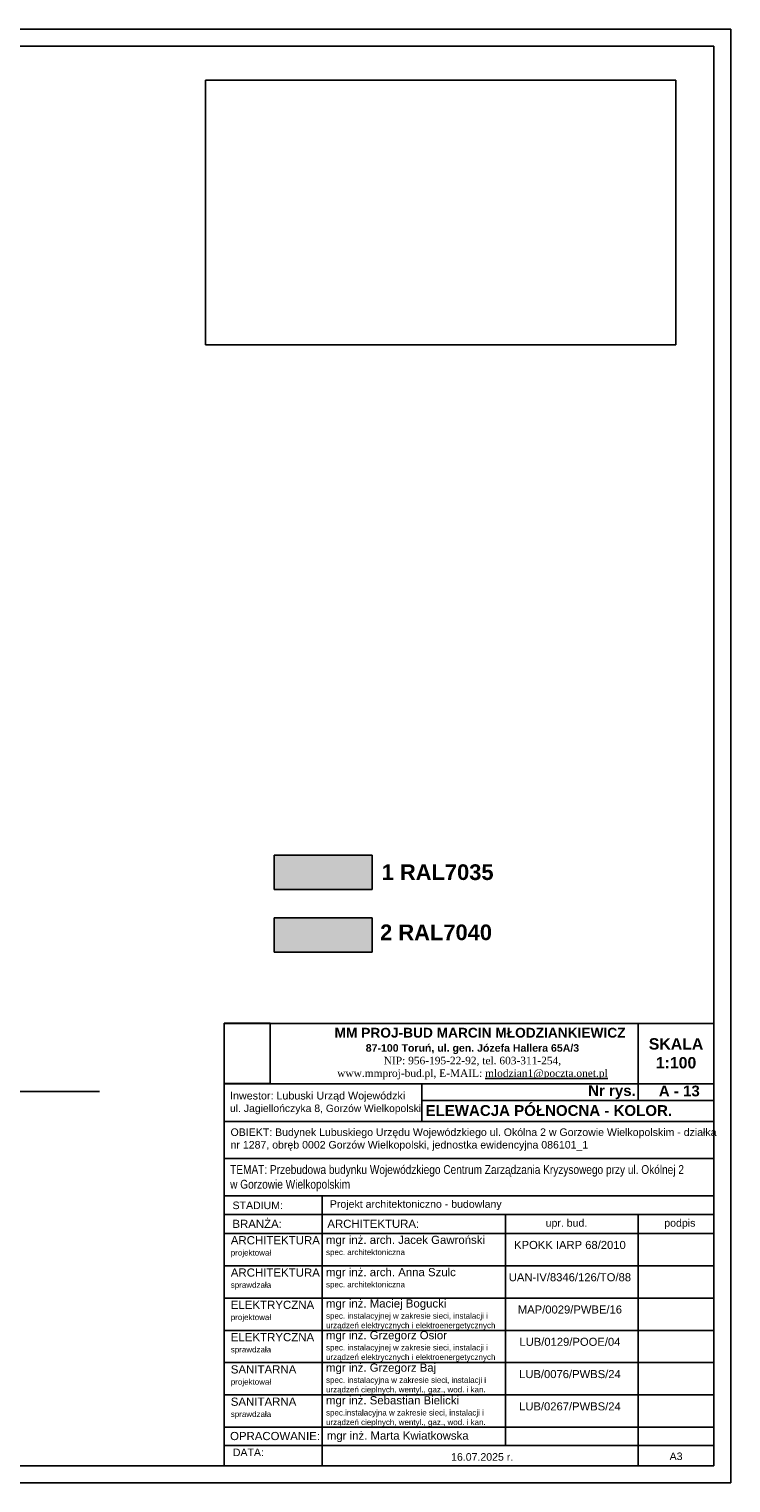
# Model space of a CAD drawing. Header units: millimetres. Extents: x 11979 to 23691, y 12825 to 41978.
# Tile 38 of 256: x 17501 to 18935, y 19068 to 22038. Entities that reach past the tile are written whole.
import ezdxf

# ---------------------------------------------------------------- set-up
doc = ezdxf.new("R2010")
doc.units = ezdxf.units.MM
doc.linetypes.add('DASHED', pattern=[19.05, 12.7, -6.35])
for name, color, linetype in [('-LI-WIDOK', 2, 'Continuous'), ('-RAMKA', 2, 'Continuous'), ('-WYMIAR', 8, 'Continuous'), ('0-RAMKA-1', 2, 'Continuous'), ('_PROJEKTOWANE', 5, 'Continuous'), ('KRESKOWANIE', 8, 'Continuous'), ('PATTERN_CLASS', 7, 'Continuous')]:
    doc.layers.add(name, color=color, linetype=linetype)
doc.layers.add('CIENKA - PRZERYWANA', color=1, linetype='DASHED', lineweight=18)
doc.styles.add('ARIAL', font='arial.ttf', dxfattribs={"height": 0.5})
picture_1 = doc.add_image_def('image1.jpg', size_in_pixel=(3264, 1836))
picture_2 = doc.add_image_def('image6.jpg', size_in_pixel=(2304, 3037))

# ---------------------------------------------------------------- blocks, each defined once
blk = doc.blocks.new('GTFDGDGD')
at = {"layer": '-RAMKA', "color": 8}
for p, q in [((4808.7, 1991.6), (9008.7, 1991.6)), ((4808.7, -978.4), (4808.7, 1991.6)), ((9008.7, -978.4), (9008.7, 1991.6)), ((4808.7, -978.4), (9008.7, -978.4))]:
    blk.add_line(p, q, dxfattribs=at)
at = {"layer": '-RAMKA'}
blk.add_line((8973.7, 1956.6), (4983.7, 1956.6), dxfattribs=at)
at = {"layer": '-RAMKA', "color": 2}
for p, q in [((4983.7, 1955.5), (4983.7, -944.5)), ((8973.7, -943.4), (8973.7, 1956.6)), ((4983.7, -943.4), (8973.7, -943.4))]:
    blk.add_line(p, q, dxfattribs=at)

msp = doc.modelspace()

# ---------------------------------------------------------------- hatches: boundary and pattern name
at = {"layer": '-LI-WIDOK', "true_color": 0xd7d6d5}
h = msp.add_hatch(color=254, dxfattribs=at)
h.dxf.hatch_style = 1
h.paths.add_polyline_path([(18201.4, 20280.32), (18201.4, 20350.32), (18001.4, 20350.32), (18001.4, 20340.32), (18001.4, 20280.32)])
at = {"layer": 'CIENKA - PRZERYWANA', "true_color": 0xafadac}
h = msp.add_hatch(color=253, dxfattribs=at)
h.dxf.hatch_style = 1
h.paths.add_polyline_path([(18201.4, 20152.52), (18201.4, 20222.52), (18001.4, 20222.52), (18001.4, 20212.52), (18001.4, 20152.52)])

# ---------------------------------------------------------------- linework, layer by layer
at = {"layer": '-LI-WIDOK', "color": 244, "true_color": 0x991b1e}
for p, q in [((18001.4, 20350.32), (18001.4, 20340.32)), ((18201.4, 20350.32), (18001.4, 20350.32)), ((18201.4, 20280.32), (18201.4, 20350.32)), ((18001.4, 20340.32), (18001.4, 20280.32)), ((18001.4, 20280.32), (18201.4, 20280.32)), ((18001.4, 20222.52), (18001.4, 20212.52)), ((18201.4, 20222.52), (18001.4, 20222.52)), ((18001.4, 20212.52), (18001.4, 20152.52)), ((18201.4, 20152.52), (18201.4, 20222.52)), ((18001.4, 20152.52), (18201.4, 20152.52))]:
    msp.add_line(p, q, dxfattribs=at)
at = {"layer": '-LI-WIDOK'}
msp.add_line((17461.7, 19868.03), (17644.78, 19868.03), dxfattribs=at)
at = {"layer": 'PATTERN_CLASS'}
for p, q in [((18745.43, 20006.77), (18745.43, 19849.19)), ((17899.56, 19883.74), (18899.71, 19883.74)), ((18303.36, 19883.74), (18303.36, 19806.6)), ((18303.36, 19849.19), (18899.71, 19849.19)), ((17899.56, 19806.6), (18899.71, 19806.6)), ((17899.56, 19730.77), (18899.71, 19730.77)), ((17899.56, 19654.95), (18899.71, 19654.95)), ((18099.63, 19654.95), (18099.63, 19103.23)), ((17899.56, 19616.38), (18899.71, 19616.38)), ((18473.92, 19616.38), (18473.92, 19144.42)), ((18745.43, 19616.38), (18745.43, 19103.23)), ((17899.56, 19577.81), (18899.71, 19577.81)), ((17899.56, 19577.81), (18899.71, 19577.81)), ((17899.56, 19511.85), (18899.71, 19511.85)), ((17899.56, 19445.9), (18899.71, 19445.9)), ((17899.56, 19379.94), (18899.71, 19379.94)), ((17899.56, 19313.99), (18899.71, 19313.99)), ((17899.56, 19248.03), (18899.71, 19248.03)), ((17899.56, 19182.08), (18899.71, 19182.08)), ((17899.56, 19144.42), (18899.71, 19144.42)), ((17899.56, 19103.23), (18899.71, 19103.23))]:
    msp.add_line(p, q, dxfattribs=at)
msp.add_lwpolyline([(17899.56, 19103.23), (18899.71, 19103.23), (18899.71, 20007.03), (17899.56, 20007.03)], close=True, dxfattribs=at)

# ---------------------------------------------------------------- block references
at = {"layer": '_PROJEKTOWANE'}
msp.add_blockref('GTFDGDGD', (9925.98, 20046.63), dxfattribs=at)

# ---------------------------------------------------------------- texts
at = {"layer": '0-RAMKA-1', "style": 'ARIAL'}
for s, insert, char_height, width, attachment_point in [('{\\fArial|b1|i0|c238|p34;1 RAL7035}', (18221.13, 20315.66), 32, 706.6629, 4), ('{\\fArial|b1|i0|c238|p34;2 RAL7040}', (18217.96, 20192.76), 32, 706.6629, 4), ('{\\fArial|b1|i0|c238|p34;\\H1.3x;    \\C170;MM PROJ-BUD MARCIN MŁODZIANKIEWICZ\\H0.7692x; \\C256;\\P87-100 Toruń, ul. gen. Józefa Hallera 65A/3\\P\\fTimes New Roman|b0|i0|c238|p18;NIP: 956-195-22-92, tel. 603-311-254,\\P\\C170;www.mmproj-bud.pl, E-MAIL: \\Lmlodzian1@poczta.onet.pl}', (18406.58, 19945.32), 15.4281, 677.6793, 5), ('\\fArial|b1|i0|c238|p34;Nr rys. ', (18642.93, 19866.46), 22, 100.6683, 4), ('\\fArial|b1|i0|c238|p34;A - 13', (18787.38, 19868.77), 22, 590.5642, 4), ('\\fArial|b1|i0|c238|p34;ELEWACJA PÓŁNOCNA - KOLOR.', (18310.8, 19828.81), 22, 706.6629, 4), ('OBIEKT: Budynek Lubuskiego Urzędu Wojewódzkiego ul. Okólna 2 w Gorzowie Wielkopolskim - działka nr 1287, obręb 0002 Gorzów Wielkopolski, jednostka ewidencyjna 086101_1', (17912.37, 19769.55), 15.42807, 990.7889, 4), ('{\\fArial Narrow|b0|i0|c238|p34;\\H1.166738x;TEMAT: Przebudowa budynku Wojewódzkiego Centrum Zarządzania Kryzysowego przy ul. Okólnej 2 w Gorzowie Wielkopolskim}', (17911.59, 19690.67), 15.42807, 932.4839, 4), ('{\\fArial|b0|i0|c238|p34;STADIUM:}', (17916.45, 19635.2), 15.4281, 165.1553, 4), ('Projekt architektoniczno - budowlany', (18115.27, 19635.66), 15.4281, 729.6726, 4), ('{\\fArial|b0|i0|c238|p34;BRANŻA:}', (17916.23, 19597.54), 16.6667, 178.4144, 4), ('ARCHITEKTURA:', (18110.17, 19597.54), 16.6667, 454.919, 4), ('{\\fArial|b0|i0|c238|p34;upr. bud.}', (18598.68, 19597.09), 15.4281, 138.8526, 5), ('{\\fArial|b0|i0|c238|p34;podpis}', (18830.28, 19597.09), 15.4281, 138.8526, 5), ('{\\fArial|b0|i0|c238|p34;mgr inż. arch. Jacek Gawroński\\P\\H0.7x;spec. architektoniczna}', (18107.45, 19551.68), 16.6667, 335.8406, 4), ('ARCHITEKTURA\\P\\H0.69651x;projektował', (17912.86, 19550.79), 16.7501, 179.3065, 4), ('{\\fArial|b0|i0|c238|p34;KPOKK IARP 68/2010}', (18605.76, 19554.29), 16.415, 228.982, 5), ('ARCHITEKTURA\\P{\\H0.69651x;sprawdzała}', (17912.86, 19484.83), 16.7501, 179.3065, 4), ('mgr inż. arch. Anna Szulc\\P\\H0.7x;spec. architektoniczna', (18107.45, 19485.72), 16.6667, 335.8406, 4), ('\\A1;UAN-IV/8346/126/TO/88', (18605.76, 19488.33), 16.415, 228.982, 5), ('ELEKTRYCZNA\\P{\\H0.69651x;projektował}', (17912.86, 19418.88), 16.7501, 179.3065, 4), ('\\pxsm1;mgr inż. Maciej Bogucki\\P{\\H0.7x;spec. instalacyjnej w zakresie sieci, instalacji i urządzeń elektrycznych i elektroenergetycznych}', (18107.45, 19412.01), 16.66667, 367.673, 4), ('MAP/0029/PWBE/16', (18605.76, 19422.38), 16.415, 228.982, 5), ('ELEKTRYCZNA\\P{\\H0.69651x;sprawdzała}', (17912.86, 19352.93), 16.7501, 179.3065, 4), ('\\pxsm1;mgr inż. Grzegorz Osior\\P{\\H0.7x;spec. \\fArial|b0|i0|c0|p34;instalacyjnej w zakresie sieci, instalacji i urządzeń elektrycznych i elektroenergetycznych}', (18107.45, 19347.18), 16.66667, 366.4883, 4), ('\\A1;LUB/0129/POOE/04', (18605.76, 19356.42), 16.415, 228.982, 5), ('SANITARNA\\P{\\H0.69651x;projektował}', (17912.86, 19286.97), 16.7501, 179.3065, 4), ('\\pxsm1;mgr inż. Grzegorz Baj\\P{\\H0.7x;spec. instalacyjna w zakresie sieci, instalacji i urządzeń cieplnych, wentyl., gaz., wod. i kan.}', (18107.45, 19280.88), 16.66667, 389.6374, 4), ('LUB/0076/PWBS/24', (18605.76, 19290.47), 16.415, 228.982, 5), ('\\pxsm1;mgr inż. Sebastian Bielicki\\P{\\H0.7x;spec.\\fArial|b0|i0|c0|p34;instalacyjna w zakresie sieci, instalacji i urządzeń cieplnych, wentyl., gaz., wod. i kan.}', (18107.45, 19214.18), 16.66667, 335.8406, 4), ('SANITARNA\\P{\\H0.69651x;sprawdzała}', (17912.86, 19221.02), 16.7501, 179.3065, 4), ('\\A1;LUB/0267/PWBS/24', (18605.76, 19224.51), 16.415, 228.982, 5), ('OPRACOWANIE:', (17911.43, 19163.93), 16.6667, 178.4144, 4), ('mgr inż. Marta Kwiatkowska', (18109.04, 19162.44), 16.6667, 335.8406, 4), ('{\\fArial|b0|i0|c238|p34;DATA:}', (17917.04, 19130.64), 15.4281, 165.1553, 4), ('16.07.2025 r.', (18362.93, 19121.22), 15.4281, 245.7591, 4), ('A3', (18809.5, 19122.53), 15.428, 154.2807, 4)]:
    msp.add_mtext(s, dxfattribs=dict(at, insert=insert, char_height=char_height, width=width, attachment_point=attachment_point))
at = {"layer": '0-RAMKA-1', "insert": (17911.24, 19844.3), "char_height": 15.6873, "width": 517.1718, "attachment_point": 4, "line_spacing_factor": 0.996, "style": 'ARIAL'}
msp.add_mtext('\\pxt24.218372;Inwestor: Lubuski Urząd Wojewódzki\\P{\\H0.968939x;ul. Jagiellończyka 8, \\H0.986842x;Gorzów Wielkopolski}', dxfattribs=at)
at = {"layer": 'KRESKOWANIE', "insert": (18822.57, 19945.71), "char_height": 23.1421, "width": 154.2807, "attachment_point": 5, "style": 'ARIAL'}
msp.add_mtext('\\fArial|b1|i0|c238|p34;SKALA\\P1:100', dxfattribs=at)

# ---------------------------------------------------------------- pictures from other files: only their frames are drawn
at = {"layer": '-LI-WIDOK'}
image = msp.add_image(picture_1, insert=(17861.28, 21393.45), size_in_units=(960.59, 540.33), rotation=0, dxfattribs=at)
image.dxf.flags = 7
at = {"layer": '-WYMIAR'}
image = msp.add_image(picture_2, insert=(17899.56, 19883.94), size_in_units=(93.48, 123.22), dxfattribs=at)
image.dxf.flags = 7
image = msp.add_image(picture_2, insert=(17899.56, 19883.74), size_in_units=(0.157, 0.207), dxfattribs=at)
image.dxf.flags = 7

doc.saveas('drawing.dxf')
